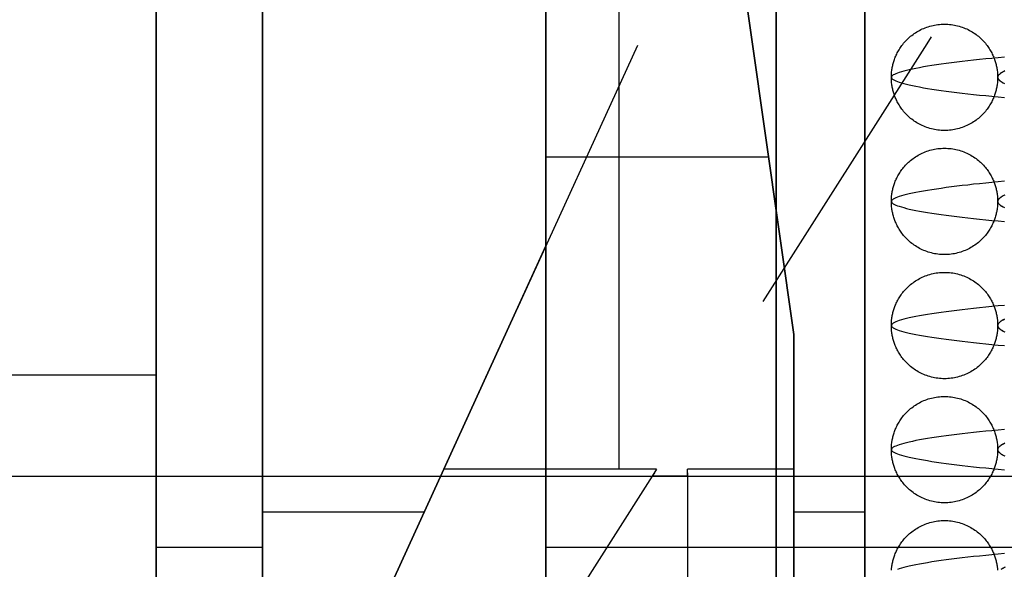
# Model space of a CAD drawing. Header units: millimetres. Extents: x -88 to 88, y -12 to 103.
# Tile 205 of 256: x -37.88 to -35.1, y 10.87 to 12.42. Entities that reach past the tile are written whole.
import ezdxf

# ---------------------------------------------------------------- set-up
doc = ezdxf.new("R2010")
doc.units = ezdxf.units.MM
doc.layers.add('Default', color=7, linetype='Continuous', true_color=0x000000)

msp = doc.modelspace()

# ---------------------------------------------------------------- linework, layer by layer
at = {"layer": 'Default', "color": 254, "true_color": 0xcad1ee}
for points in [[(-37.4912, 8.7352), (-37.4912, 17.2352)], [(-37.4912, 8.7352), (-37.4912, 17.2352)], [(-37.4912, 17.2352), (-37.4912, 8.7352)], [(-35.7412, 10.397), (-35.7412, 17.2352)], [(-37.1912, 14.5352), (-37.1912, 8.7352)], [(-37.1912, 8.7352), (-37.1912, 14.5352)], [(-37.1912, 14.5352), (-37.1912, 8.7352)], [(-36.3912, 8.7352), (-36.3912, 14.5352)], [(-36.3912, 14.5352), (-36.3912, 8.7352)], [(-36.3912, 14.5352), (-36.3912, 8.7352)], [(-37.4912, 13.1352), (-37.4912, 8.7352)], [(-37.4912, 13.1352), (-37.4912, 8.7352)], [(-37.4912, 13.1352), (-37.4912, 8.7352)], [(-37.1912, 13.1352), (-37.1912, 8.5352)], [(-37.1912, 10.0352), (-37.1912, 13.1352)], [(-35.7412, 13.1352), (-35.7412, 6.6352)], [(-35.4912, 8.9352), (-35.4912, 13.1352)], [(-35.4912, 8.9352), (-35.4912, 13.1352)], [(-35.4912, 13.1352), (-35.4912, 8.9352)], [(-36.3912, 11.7852), (-36.3912, 12.9352)], [(-36.3912, 12.9352), (-36.3912, 11.7852)], [(-36.3912, 12.9352), (-36.3912, 11.7852)], [(-36.1853, 12.9352), (-36.1853, 11.1548)], [(-35.8912, 12.9352), (-35.6912, 11.5352)], [(-35.6912, 11.5352), (-35.8912, 12.9352)], [(-35.8912, 12.9352), (-35.6912, 11.5352)], [(-35.4162, 12.2602), (-35.4161, 12.2649), (-35.4159, 12.2699), (-35.4155, 12.2749), (-35.4148, 12.2801), (-35.4145, 12.2827), (-35.414, 12.2854), (-35.4135, 12.2881), (-35.413, 12.2909), (-35.4124, 12.2937), (-35.4117, 12.2965), (-35.411, 12.2993), (-35.4102, 12.3022), (-35.4093, 12.3051), (-35.4084, 12.308), (-35.4073, 12.3109), (-35.4062, 12.3139), (-35.4051, 12.3169), (-35.4038, 12.3199), (-35.4024, 12.3229), (-35.401, 12.3259), (-35.3995, 12.329), (-35.3979, 12.332), (-35.3962, 12.335), (-35.3944, 12.3381), (-35.3925, 12.3411), (-35.3905, 12.3442), (-35.3884, 12.3472), (-35.3862, 12.3502), (-35.3839, 12.3532), (-35.3815, 12.3561), (-35.379, 12.3591), (-35.3763, 12.362), (-35.3736, 12.3649), (-35.3708, 12.3677), (-35.3679, 12.3705), (-35.3648, 12.3732), (-35.3617, 12.3759), (-35.3584, 12.3785), (-35.355, 12.381), (-35.3516, 12.3835), (-35.348, 12.3859), (-35.3444, 12.3882), (-35.3406, 12.3904), (-35.3368, 12.3925), (-35.3328, 12.3946), (-35.3288, 12.3965), (-35.3247, 12.3983), (-35.3205, 12.4), (-35.3163, 12.4016), (-35.3119, 12.403), (-35.3075, 12.4044), (-35.3031, 12.4056), (-35.2986, 12.4066), (-35.2941, 12.4076), (-35.2895, 12.4084), (-35.2849, 12.409), (-35.2802, 12.4095), (-35.2755, 12.4099), (-35.2709, 12.4101), (-35.2662, 12.4102), (-35.2615, 12.4101), (-35.2568, 12.4099), (-35.2521, 12.4095), (-35.2475, 12.409), (-35.2429, 12.4084), (-35.2383, 12.4076), (-35.2338, 12.4066), (-35.2293, 12.4056), (-35.2248, 12.4044), (-35.2204, 12.403), (-35.2161, 12.4016), (-35.2118, 12.4), (-35.2077, 12.3983), (-35.2035, 12.3965), (-35.1995, 12.3946), (-35.1956, 12.3925), (-35.1917, 12.3904), (-35.188, 12.3882), (-35.1843, 12.3859), (-35.1808, 12.3835), (-35.1773, 12.381), (-35.174, 12.3785), (-35.1707, 12.3759), (-35.1675, 12.3732), (-35.1645, 12.3705), (-35.1616, 12.3677), (-35.1587, 12.3649), (-35.156, 12.362), (-35.1534, 12.3591), (-35.1509, 12.3561), (-35.1485, 12.3532), (-35.1462, 12.3502), (-35.144, 12.3472), (-35.1419, 12.3442), (-35.1399, 12.3411), (-35.138, 12.3381), (-35.1362, 12.335), (-35.1345, 12.332), (-35.1329, 12.329), (-35.1313, 12.3259), (-35.1299, 12.3229), (-35.1286, 12.3199), (-35.1273, 12.3169), (-35.1261, 12.3139), (-35.125, 12.3109), (-35.124, 12.308), (-35.1231, 12.3051), (-35.1222, 12.3022), (-35.1214, 12.2993), (-35.1206, 12.2965), (-35.12, 12.2937), (-35.1194, 12.2909), (-35.1188, 12.2881), (-35.1183, 12.2854), (-35.1179, 12.2827), (-35.1175, 12.2801), (-35.1169, 12.2749), (-35.1165, 12.2699), (-35.1163, 12.2649), (-35.1162, 12.2602)], [(-35.1162, 12.2602), (-35.1163, 12.2554), (-35.1165, 12.2505), (-35.1169, 12.2455), (-35.1175, 12.2403), (-35.1179, 12.2376), (-35.1183, 12.2349), (-35.1188, 12.2322), (-35.1194, 12.2295), (-35.12, 12.2267), (-35.1206, 12.2239), (-35.1214, 12.2211), (-35.1222, 12.2182), (-35.1231, 12.2153), (-35.124, 12.2124), (-35.125, 12.2094), (-35.1261, 12.2065), (-35.1273, 12.2035), (-35.1286, 12.2005), (-35.1299, 12.1975), (-35.1313, 12.1945), (-35.1329, 12.1914), (-35.1345, 12.1884), (-35.1362, 12.1853), (-35.138, 12.1823), (-35.1399, 12.1793), (-35.1419, 12.1762), (-35.144, 12.1732), (-35.1462, 12.1702), (-35.1485, 12.1672), (-35.1509, 12.1642), (-35.1534, 12.1613), (-35.156, 12.1584), (-35.1587, 12.1555), (-35.1616, 12.1527), (-35.1645, 12.1499), (-35.1675, 12.1472), (-35.1707, 12.1445), (-35.174, 12.1419), (-35.1773, 12.1393), (-35.1808, 12.1369), (-35.1843, 12.1345), (-35.188, 12.1322), (-35.1917, 12.13), (-35.1956, 12.1278), (-35.1995, 12.1258), (-35.2035, 12.1239), (-35.2077, 12.1221), (-35.2118, 12.1204), (-35.2161, 12.1188), (-35.2204, 12.1173), (-35.2248, 12.116), (-35.2293, 12.1148), (-35.2338, 12.1137), (-35.2383, 12.1128), (-35.2429, 12.112), (-35.2475, 12.1114), (-35.2521, 12.1108), (-35.2568, 12.1105), (-35.2615, 12.1103), (-35.2662, 12.1102), (-35.2709, 12.1103), (-35.2755, 12.1105), (-35.2802, 12.1108), (-35.2849, 12.1114), (-35.2895, 12.112), (-35.2941, 12.1128), (-35.2986, 12.1137), (-35.3031, 12.1148), (-35.3075, 12.116), (-35.3119, 12.1173), (-35.3163, 12.1188), (-35.3205, 12.1204), (-35.3247, 12.1221), (-35.3288, 12.1239), (-35.3328, 12.1258), (-35.3368, 12.1278), (-35.3406, 12.13), (-35.3444, 12.1322), (-35.348, 12.1345), (-35.3516, 12.1369), (-35.355, 12.1393), (-35.3584, 12.1419), (-35.3617, 12.1445), (-35.3648, 12.1472), (-35.3679, 12.1499), (-35.3708, 12.1527), (-35.3736, 12.1555), (-35.3763, 12.1584), (-35.379, 12.1613), (-35.3815, 12.1642), (-35.3839, 12.1672), (-35.3862, 12.1702), (-35.3884, 12.1732), (-35.3905, 12.1762), (-35.3925, 12.1793), (-35.3944, 12.1823), (-35.3962, 12.1853), (-35.3979, 12.1884), (-35.3995, 12.1914), (-35.401, 12.1945), (-35.4024, 12.1975), (-35.4038, 12.2005), (-35.4051, 12.2035), (-35.4062, 12.2065), (-35.4073, 12.2094), (-35.4084, 12.2124), (-35.4093, 12.2153), (-35.4102, 12.2182), (-35.411, 12.2211), (-35.4117, 12.2239), (-35.4124, 12.2267), (-35.413, 12.2295), (-35.4135, 12.2322), (-35.414, 12.2349), (-35.4145, 12.2376), (-35.4148, 12.2403), (-35.4155, 12.2455), (-35.4159, 12.2505), (-35.4161, 12.2554), (-35.4162, 12.2602)], [(-35.4162, 11.9102), (-35.4161, 11.9149), (-35.4159, 11.9199), (-35.4155, 11.9249), (-35.4148, 11.9301), (-35.4145, 11.9327), (-35.414, 11.9354), (-35.4135, 11.9381), (-35.413, 11.9409), (-35.4124, 11.9437), (-35.4117, 11.9465), (-35.411, 11.9493), (-35.4102, 11.9522), (-35.4093, 11.9551), (-35.4084, 11.958), (-35.4073, 11.9609), (-35.4062, 11.9639), (-35.4051, 11.9669), (-35.4038, 11.9699), (-35.4024, 11.9729), (-35.401, 11.9759), (-35.3995, 11.979), (-35.3979, 11.982), (-35.3962, 11.985), (-35.3944, 11.9881), (-35.3925, 11.9911), (-35.3905, 11.9942), (-35.3884, 11.9972), (-35.3862, 12.0002), (-35.3839, 12.0032), (-35.3815, 12.0061), (-35.379, 12.0091), (-35.3763, 12.012), (-35.3736, 12.0149), (-35.3708, 12.0177), (-35.3679, 12.0205), (-35.3648, 12.0232), (-35.3617, 12.0259), (-35.3584, 12.0285), (-35.355, 12.031), (-35.3516, 12.0335), (-35.348, 12.0359), (-35.3444, 12.0382), (-35.3406, 12.0404), (-35.3368, 12.0425), (-35.3328, 12.0446), (-35.3288, 12.0465), (-35.3247, 12.0483), (-35.3205, 12.05), (-35.3163, 12.0516), (-35.3119, 12.053), (-35.3075, 12.0544), (-35.3031, 12.0556), (-35.2986, 12.0566), (-35.2941, 12.0576), (-35.2895, 12.0584), (-35.2849, 12.059), (-35.2802, 12.0595), (-35.2755, 12.0599), (-35.2709, 12.0601), (-35.2662, 12.0602), (-35.2615, 12.0601), (-35.2568, 12.0599), (-35.2521, 12.0595), (-35.2475, 12.059), (-35.2429, 12.0584), (-35.2383, 12.0576), (-35.2338, 12.0566), (-35.2293, 12.0556), (-35.2248, 12.0544), (-35.2204, 12.053), (-35.2161, 12.0516), (-35.2118, 12.05), (-35.2077, 12.0483), (-35.2035, 12.0465), (-35.1995, 12.0446), (-35.1956, 12.0425), (-35.1917, 12.0404), (-35.188, 12.0382), (-35.1843, 12.0359), (-35.1808, 12.0335), (-35.1773, 12.031), (-35.174, 12.0285), (-35.1707, 12.0259), (-35.1675, 12.0232), (-35.1645, 12.0205), (-35.1616, 12.0177), (-35.1587, 12.0149), (-35.156, 12.012), (-35.1534, 12.0091), (-35.1509, 12.0061), (-35.1485, 12.0032), (-35.1462, 12.0002), (-35.144, 11.9972), (-35.1419, 11.9942), (-35.1399, 11.9911), (-35.138, 11.9881), (-35.1362, 11.985), (-35.1345, 11.982), (-35.1329, 11.979), (-35.1313, 11.9759), (-35.1299, 11.9729), (-35.1286, 11.9699), (-35.1273, 11.9669), (-35.1261, 11.9639), (-35.125, 11.9609), (-35.124, 11.958), (-35.1231, 11.9551), (-35.1222, 11.9522), (-35.1214, 11.9493), (-35.1206, 11.9465), (-35.12, 11.9437), (-35.1194, 11.9409), (-35.1188, 11.9381), (-35.1183, 11.9354), (-35.1179, 11.9327), (-35.1175, 11.9301), (-35.1169, 11.9249), (-35.1165, 11.9199), (-35.1163, 11.9149), (-35.1162, 11.9102)], [(-35.7626, 12.0352), (-36.3912, 12.0352)], [(-35.1162, 11.9102), (-35.1163, 11.9054), (-35.1165, 11.9005), (-35.1169, 11.8955), (-35.1175, 11.8903), (-35.1179, 11.8876), (-35.1183, 11.8849), (-35.1188, 11.8822), (-35.1194, 11.8795), (-35.12, 11.8767), (-35.1206, 11.8739), (-35.1214, 11.8711), (-35.1222, 11.8682), (-35.1231, 11.8653), (-35.124, 11.8624), (-35.125, 11.8594), (-35.1261, 11.8565), (-35.1273, 11.8535), (-35.1286, 11.8505), (-35.1299, 11.8475), (-35.1313, 11.8445), (-35.1329, 11.8414), (-35.1345, 11.8384), (-35.1362, 11.8353), (-35.138, 11.8323), (-35.1399, 11.8293), (-35.1419, 11.8262), (-35.144, 11.8232), (-35.1462, 11.8202), (-35.1485, 11.8172), (-35.1509, 11.8142), (-35.1534, 11.8113), (-35.156, 11.8084), (-35.1587, 11.8055), (-35.1616, 11.8027), (-35.1645, 11.7999), (-35.1675, 11.7972), (-35.1707, 11.7945), (-35.174, 11.7919), (-35.1773, 11.7893), (-35.1808, 11.7869), (-35.1843, 11.7845), (-35.188, 11.7822), (-35.1917, 11.78), (-35.1956, 11.7778), (-35.1995, 11.7758), (-35.2035, 11.7739), (-35.2077, 11.7721), (-35.2118, 11.7704), (-35.2161, 11.7688), (-35.2204, 11.7673), (-35.2248, 11.766), (-35.2293, 11.7648), (-35.2338, 11.7637), (-35.2383, 11.7628), (-35.2429, 11.762), (-35.2475, 11.7614), (-35.2521, 11.7608), (-35.2568, 11.7605), (-35.2615, 11.7603), (-35.2662, 11.7602), (-35.2709, 11.7603), (-35.2755, 11.7605), (-35.2802, 11.7608), (-35.2849, 11.7614), (-35.2895, 11.762), (-35.2941, 11.7628), (-35.2986, 11.7637), (-35.3031, 11.7648), (-35.3075, 11.766), (-35.3119, 11.7673), (-35.3163, 11.7688), (-35.3205, 11.7704), (-35.3247, 11.7721), (-35.3288, 11.7739), (-35.3328, 11.7758), (-35.3368, 11.7778), (-35.3406, 11.78), (-35.3444, 11.7822), (-35.348, 11.7845), (-35.3516, 11.7869), (-35.355, 11.7893), (-35.3584, 11.7919), (-35.3617, 11.7945), (-35.3648, 11.7972), (-35.3679, 11.7999), (-35.3708, 11.8027), (-35.3736, 11.8055), (-35.3763, 11.8084), (-35.379, 11.8113), (-35.3815, 11.8142), (-35.3839, 11.8172), (-35.3862, 11.8202), (-35.3884, 11.8232), (-35.3905, 11.8262), (-35.3925, 11.8293), (-35.3944, 11.8323), (-35.3962, 11.8353), (-35.3979, 11.8384), (-35.3995, 11.8414), (-35.401, 11.8445), (-35.4024, 11.8475), (-35.4038, 11.8505), (-35.4051, 11.8535), (-35.4062, 11.8565), (-35.4073, 11.8594), (-35.4084, 11.8624), (-35.4093, 11.8653), (-35.4102, 11.8682), (-35.411, 11.8711), (-35.4117, 11.8739), (-35.4124, 11.8767), (-35.413, 11.8795), (-35.4135, 11.8822), (-35.414, 11.8849), (-35.4145, 11.8876), (-35.4148, 11.8903), (-35.4155, 11.8955), (-35.4159, 11.9005), (-35.4161, 11.9054), (-35.4162, 11.9102)], [(-37.1912, 10.0352), (-36.3912, 11.7852)], [(-36.3912, 11.7852), (-37.1912, 10.0352)], [(-36.3912, 11.7852), (-36.6794, 11.1548)], [(-35.4162, 11.5602), (-35.4161, 11.5649), (-35.4159, 11.5699), (-35.4155, 11.5749), (-35.4148, 11.5801), (-35.4145, 11.5827), (-35.414, 11.5854), (-35.4135, 11.5881), (-35.413, 11.5909), (-35.4124, 11.5937), (-35.4117, 11.5965), (-35.411, 11.5993), (-35.4102, 11.6022), (-35.4093, 11.6051), (-35.4084, 11.608), (-35.4073, 11.6109), (-35.4062, 11.6139), (-35.4051, 11.6169), (-35.4038, 11.6199), (-35.4024, 11.6229), (-35.401, 11.6259), (-35.3995, 11.629), (-35.3979, 11.632), (-35.3962, 11.635), (-35.3944, 11.6381), (-35.3925, 11.6411), (-35.3905, 11.6442), (-35.3884, 11.6472), (-35.3862, 11.6502), (-35.3839, 11.6532), (-35.3815, 11.6561), (-35.379, 11.6591), (-35.3763, 11.662), (-35.3736, 11.6649), (-35.3708, 11.6677), (-35.3679, 11.6705), (-35.3648, 11.6732), (-35.3617, 11.6759), (-35.3584, 11.6785), (-35.355, 11.681), (-35.3516, 11.6835), (-35.348, 11.6859), (-35.3444, 11.6882), (-35.3406, 11.6904), (-35.3368, 11.6925), (-35.3328, 11.6946), (-35.3288, 11.6965), (-35.3247, 11.6983), (-35.3205, 11.7), (-35.3163, 11.7016), (-35.3119, 11.703), (-35.3075, 11.7044), (-35.3031, 11.7056), (-35.2986, 11.7066), (-35.2941, 11.7076), (-35.2895, 11.7084), (-35.2849, 11.709), (-35.2802, 11.7095), (-35.2755, 11.7099), (-35.2709, 11.7101), (-35.2662, 11.7102), (-35.2615, 11.7101), (-35.2568, 11.7099), (-35.2521, 11.7095), (-35.2475, 11.709), (-35.2429, 11.7084), (-35.2383, 11.7076), (-35.2338, 11.7066), (-35.2293, 11.7056), (-35.2248, 11.7044), (-35.2204, 11.703), (-35.2161, 11.7016), (-35.2118, 11.7), (-35.2077, 11.6983), (-35.2035, 11.6965), (-35.1995, 11.6946), (-35.1956, 11.6925), (-35.1917, 11.6904), (-35.188, 11.6882), (-35.1843, 11.6859), (-35.1808, 11.6835), (-35.1773, 11.681), (-35.174, 11.6785), (-35.1707, 11.6759), (-35.1675, 11.6732), (-35.1645, 11.6705), (-35.1616, 11.6677), (-35.1587, 11.6649), (-35.156, 11.662), (-35.1534, 11.6591), (-35.1509, 11.6561), (-35.1485, 11.6532), (-35.1462, 11.6502), (-35.144, 11.6472), (-35.1419, 11.6442), (-35.1399, 11.6411), (-35.138, 11.6381), (-35.1362, 11.635), (-35.1345, 11.632), (-35.1329, 11.629), (-35.1313, 11.6259), (-35.1299, 11.6229), (-35.1286, 11.6199), (-35.1273, 11.6169), (-35.1261, 11.6139), (-35.125, 11.6109), (-35.124, 11.608), (-35.1231, 11.6051), (-35.1222, 11.6022), (-35.1214, 11.5993), (-35.1206, 11.5965), (-35.12, 11.5937), (-35.1194, 11.5909), (-35.1188, 11.5881), (-35.1183, 11.5854), (-35.1179, 11.5827), (-35.1175, 11.5801), (-35.1169, 11.5749), (-35.1165, 11.5699), (-35.1163, 11.5649), (-35.1162, 11.5602)], [(-35.1162, 11.5602), (-35.1163, 11.5554), (-35.1165, 11.5505), (-35.1169, 11.5455), (-35.1175, 11.5403), (-35.1179, 11.5376), (-35.1183, 11.5349), (-35.1188, 11.5322), (-35.1194, 11.5295), (-35.12, 11.5267), (-35.1206, 11.5239), (-35.1214, 11.5211), (-35.1222, 11.5182), (-35.1231, 11.5153), (-35.124, 11.5124), (-35.125, 11.5094), (-35.1261, 11.5065), (-35.1273, 11.5035), (-35.1286, 11.5005), (-35.1299, 11.4975), (-35.1313, 11.4945), (-35.1329, 11.4914), (-35.1345, 11.4884), (-35.1362, 11.4853), (-35.138, 11.4823), (-35.1399, 11.4793), (-35.1419, 11.4762), (-35.144, 11.4732), (-35.1462, 11.4702), (-35.1485, 11.4672), (-35.1509, 11.4642), (-35.1534, 11.4613), (-35.156, 11.4584), (-35.1587, 11.4555), (-35.1616, 11.4527), (-35.1645, 11.4499), (-35.1675, 11.4472), (-35.1707, 11.4445), (-35.174, 11.4419), (-35.1773, 11.4393), (-35.1808, 11.4369), (-35.1843, 11.4345), (-35.188, 11.4322), (-35.1917, 11.43), (-35.1956, 11.4278), (-35.1995, 11.4258), (-35.2035, 11.4239), (-35.2077, 11.4221), (-35.2118, 11.4204), (-35.2161, 11.4188), (-35.2204, 11.4173), (-35.2248, 11.416), (-35.2293, 11.4148), (-35.2338, 11.4137), (-35.2383, 11.4128), (-35.2429, 11.412), (-35.2475, 11.4114), (-35.2521, 11.4108), (-35.2568, 11.4105), (-35.2615, 11.4103), (-35.2662, 11.4102), (-35.2709, 11.4103), (-35.2755, 11.4105), (-35.2802, 11.4108), (-35.2849, 11.4114), (-35.2895, 11.412), (-35.2941, 11.4128), (-35.2986, 11.4137), (-35.3031, 11.4148), (-35.3075, 11.416), (-35.3119, 11.4173), (-35.3163, 11.4188), (-35.3205, 11.4204), (-35.3247, 11.4221), (-35.3288, 11.4239), (-35.3328, 11.4258), (-35.3368, 11.4278), (-35.3406, 11.43), (-35.3444, 11.4322), (-35.348, 11.4345), (-35.3516, 11.4369), (-35.355, 11.4393), (-35.3584, 11.4419), (-35.3617, 11.4445), (-35.3648, 11.4472), (-35.3679, 11.4499), (-35.3708, 11.4527), (-35.3736, 11.4555), (-35.3763, 11.4584), (-35.379, 11.4613), (-35.3815, 11.4642), (-35.3839, 11.4672), (-35.3862, 11.4702), (-35.3884, 11.4732), (-35.3905, 11.4762), (-35.3925, 11.4793), (-35.3944, 11.4823), (-35.3962, 11.4853), (-35.3979, 11.4884), (-35.3995, 11.4914), (-35.401, 11.4945), (-35.4024, 11.4975), (-35.4038, 11.5005), (-35.4051, 11.5035), (-35.4062, 11.5065), (-35.4073, 11.5094), (-35.4084, 11.5124), (-35.4093, 11.5153), (-35.4102, 11.5182), (-35.411, 11.5211), (-35.4117, 11.5239), (-35.4124, 11.5267), (-35.413, 11.5295), (-35.4135, 11.5322), (-35.414, 11.5349), (-35.4145, 11.5376), (-35.4148, 11.5403), (-35.4155, 11.5455), (-35.4159, 11.5505), (-35.4161, 11.5554), (-35.4162, 11.5602)], [(-35.6912, 11.1548), (-35.6912, 11.5352)], [(-35.6912, 8.9352), (-35.6912, 11.5352)], [(-35.6912, 11.5352), (-35.6912, 8.5352)], [(-37.4912, 11.4202), (-38.0912, 11.4202)], [(-35.4162, 11.2102), (-35.4161, 11.2149), (-35.4159, 11.2199), (-35.4155, 11.2249), (-35.4148, 11.2301), (-35.4145, 11.2327), (-35.414, 11.2354), (-35.4135, 11.2381), (-35.413, 11.2409), (-35.4124, 11.2437), (-35.4117, 11.2465), (-35.411, 11.2493), (-35.4102, 11.2522), (-35.4093, 11.2551), (-35.4084, 11.258), (-35.4073, 11.2609), (-35.4062, 11.2639), (-35.4051, 11.2669), (-35.4038, 11.2699), (-35.4024, 11.2729), (-35.401, 11.2759), (-35.3995, 11.279), (-35.3979, 11.282), (-35.3962, 11.285), (-35.3944, 11.2881), (-35.3925, 11.2911), (-35.3905, 11.2942), (-35.3884, 11.2972), (-35.3862, 11.3002), (-35.3839, 11.3032), (-35.3815, 11.3061), (-35.379, 11.3091), (-35.3763, 11.312), (-35.3736, 11.3149), (-35.3708, 11.3177), (-35.3679, 11.3205), (-35.3648, 11.3232), (-35.3617, 11.3259), (-35.3584, 11.3285), (-35.355, 11.331), (-35.3516, 11.3335), (-35.348, 11.3359), (-35.3444, 11.3382), (-35.3406, 11.3404), (-35.3368, 11.3425), (-35.3328, 11.3446), (-35.3288, 11.3465), (-35.3247, 11.3483), (-35.3205, 11.35), (-35.3163, 11.3516), (-35.3119, 11.353), (-35.3075, 11.3544), (-35.3031, 11.3556), (-35.2986, 11.3566), (-35.2941, 11.3576), (-35.2895, 11.3584), (-35.2849, 11.359), (-35.2802, 11.3595), (-35.2755, 11.3599), (-35.2709, 11.3601), (-35.2662, 11.3602), (-35.2615, 11.3601), (-35.2568, 11.3599), (-35.2521, 11.3595), (-35.2475, 11.359), (-35.2429, 11.3584), (-35.2383, 11.3576), (-35.2338, 11.3566), (-35.2293, 11.3556), (-35.2248, 11.3544), (-35.2204, 11.353), (-35.2161, 11.3516), (-35.2118, 11.35), (-35.2077, 11.3483), (-35.2035, 11.3465), (-35.1995, 11.3446), (-35.1956, 11.3425), (-35.1917, 11.3404), (-35.188, 11.3382), (-35.1843, 11.3359), (-35.1808, 11.3335), (-35.1773, 11.331), (-35.174, 11.3285), (-35.1707, 11.3259), (-35.1675, 11.3232), (-35.1645, 11.3205), (-35.1616, 11.3177), (-35.1587, 11.3149), (-35.156, 11.312), (-35.1534, 11.3091), (-35.1509, 11.3061), (-35.1485, 11.3032), (-35.1462, 11.3002), (-35.144, 11.2972), (-35.1419, 11.2942), (-35.1399, 11.2911), (-35.138, 11.2881), (-35.1362, 11.285), (-35.1345, 11.282), (-35.1329, 11.279), (-35.1313, 11.2759), (-35.1299, 11.2729), (-35.1286, 11.2699), (-35.1273, 11.2669), (-35.1261, 11.2639), (-35.125, 11.2609), (-35.124, 11.258), (-35.1231, 11.2551), (-35.1222, 11.2522), (-35.1214, 11.2493), (-35.1206, 11.2465), (-35.12, 11.2437), (-35.1194, 11.2409), (-35.1188, 11.2381), (-35.1183, 11.2354), (-35.1179, 11.2327), (-35.1175, 11.2301), (-35.1169, 11.2249), (-35.1165, 11.2199), (-35.1163, 11.2149), (-35.1162, 11.2102)], [(-35.1162, 11.2102), (-35.1163, 11.2054), (-35.1165, 11.2005), (-35.1169, 11.1955), (-35.1175, 11.1903), (-35.1179, 11.1876), (-35.1183, 11.1849), (-35.1188, 11.1822), (-35.1194, 11.1795), (-35.12, 11.1767), (-35.1206, 11.1739), (-35.1214, 11.1711), (-35.1222, 11.1682), (-35.1231, 11.1653), (-35.124, 11.1624), (-35.125, 11.1594), (-35.1261, 11.1565), (-35.1273, 11.1535), (-35.1286, 11.1505), (-35.1299, 11.1475), (-35.1313, 11.1445), (-35.1329, 11.1414), (-35.1345, 11.1384), (-35.1362, 11.1353), (-35.138, 11.1323), (-35.1399, 11.1293), (-35.1419, 11.1262), (-35.144, 11.1232), (-35.1462, 11.1202), (-35.1485, 11.1172), (-35.1509, 11.1142), (-35.1534, 11.1113), (-35.156, 11.1084), (-35.1587, 11.1055), (-35.1616, 11.1027), (-35.1645, 11.0999), (-35.1675, 11.0972), (-35.1707, 11.0945), (-35.174, 11.0919), (-35.1773, 11.0893), (-35.1808, 11.0869), (-35.1843, 11.0845), (-35.188, 11.0822), (-35.1917, 11.08), (-35.1956, 11.0778), (-35.1995, 11.0758), (-35.2035, 11.0739), (-35.2077, 11.0721), (-35.2118, 11.0704), (-35.2161, 11.0688), (-35.2204, 11.0673), (-35.2248, 11.066), (-35.2293, 11.0648), (-35.2338, 11.0637), (-35.2383, 11.0628), (-35.2429, 11.062), (-35.2475, 11.0614), (-35.2521, 11.0608), (-35.2568, 11.0605), (-35.2615, 11.0603), (-35.2662, 11.0602), (-35.2709, 11.0603), (-35.2755, 11.0605), (-35.2802, 11.0608), (-35.2849, 11.0614), (-35.2895, 11.062), (-35.2941, 11.0628), (-35.2986, 11.0637), (-35.3031, 11.0648), (-35.3075, 11.066), (-35.3119, 11.0673), (-35.3163, 11.0688), (-35.3205, 11.0704), (-35.3247, 11.0721), (-35.3288, 11.0739), (-35.3328, 11.0758), (-35.3368, 11.0778), (-35.3406, 11.08), (-35.3444, 11.0822), (-35.348, 11.0845), (-35.3516, 11.0869), (-35.355, 11.0893), (-35.3584, 11.0919), (-35.3617, 11.0945), (-35.3648, 11.0972), (-35.3679, 11.0999), (-35.3708, 11.1027), (-35.3736, 11.1055), (-35.3763, 11.1084), (-35.379, 11.1113), (-35.3815, 11.1142), (-35.3839, 11.1172), (-35.3862, 11.1202), (-35.3884, 11.1232), (-35.3905, 11.1262), (-35.3925, 11.1293), (-35.3944, 11.1323), (-35.3962, 11.1353), (-35.3979, 11.1384), (-35.3995, 11.1414), (-35.401, 11.1445), (-35.4024, 11.1475), (-35.4038, 11.1505), (-35.4051, 11.1535), (-35.4062, 11.1565), (-35.4073, 11.1594), (-35.4084, 11.1624), (-35.4093, 11.1653), (-35.4102, 11.1682), (-35.411, 11.1711), (-35.4117, 11.1739), (-35.4124, 11.1767), (-35.413, 11.1795), (-35.4135, 11.1822), (-35.414, 11.1849), (-35.4145, 11.1876), (-35.4148, 11.1903), (-35.4155, 11.1955), (-35.4159, 11.2005), (-35.4161, 11.2054), (-35.4162, 11.2102)], [(-36.0787, 11.1548), (-36.6794, 11.1548)], [(-36.0787, 11.1548), (-36.0912, 11.1352)], [(-36.0849, 11.145), (-36.0912, 11.1352)], [(-35.6912, 11.1548), (-35.9912, 11.1548)], [(-35.9912, 11.1352), (-35.9912, 11.1548)], [(-35.9912, 11.145), (-35.9912, 11.1352)], [(-47.3812, 11.1352), (-33.8012, 11.1352)], [(-47.3812, 11.1352), (-33.8012, 11.1352)], [(-41.5512, 11.1352), (-37.1912, 11.1352)], [(-36.0912, 11.1352), (-36.7912, 10.0352)], [(-36.0912, 11.1352), (-36.7912, 10.0352)], [(-36.3912, 11.1352), (-33.7912, 11.1352)], [(-35.9912, 11.1352), (-36.0912, 11.1352)], [(-36.0912, 11.1352), (-35.9912, 11.1352)], [(-35.9912, 11.1352), (-36.0912, 11.1352)], [(-35.9912, 11.1352), (-35.9912, 9.8352)], [(-35.9912, 11.1352), (-35.9912, 9.8352)], [(-37.1912, 11.0352), (-36.734, 11.0352)], [(-35.6912, 11.0352), (-35.4912, 11.0352)], [(-35.4159, 10.8699), (-35.4155, 10.8749), (-35.4148, 10.8801), (-35.4145, 10.8827), (-35.414, 10.8854), (-35.4135, 10.8881), (-35.413, 10.8909), (-35.4124, 10.8937), (-35.4117, 10.8965), (-35.411, 10.8993), (-35.4102, 10.9022), (-35.4093, 10.9051), (-35.4084, 10.908), (-35.4073, 10.9109), (-35.4062, 10.9139), (-35.4051, 10.9169), (-35.4038, 10.9199), (-35.4024, 10.9229), (-35.401, 10.9259), (-35.3995, 10.929), (-35.3979, 10.932), (-35.3962, 10.935), (-35.3944, 10.9381), (-35.3925, 10.9411), (-35.3905, 10.9442), (-35.3884, 10.9472), (-35.3862, 10.9502), (-35.3839, 10.9532), (-35.3815, 10.9561), (-35.379, 10.9591), (-35.3763, 10.962), (-35.3736, 10.9649), (-35.3708, 10.9677), (-35.3679, 10.9705), (-35.3648, 10.9732), (-35.3617, 10.9759), (-35.3584, 10.9785), (-35.355, 10.981), (-35.3516, 10.9835), (-35.348, 10.9859), (-35.3444, 10.9882), (-35.3406, 10.9904), (-35.3368, 10.9925), (-35.3328, 10.9946), (-35.3288, 10.9965), (-35.3247, 10.9983), (-35.3205, 11), (-35.3163, 11.0016), (-35.3119, 11.003), (-35.3075, 11.0044), (-35.3031, 11.0056), (-35.2986, 11.0066), (-35.2941, 11.0076), (-35.2895, 11.0084), (-35.2849, 11.009), (-35.2802, 11.0095), (-35.2755, 11.0099), (-35.2709, 11.0101), (-35.2662, 11.0102), (-35.2615, 11.0101), (-35.2568, 11.0099), (-35.2521, 11.0095), (-35.2475, 11.009), (-35.2429, 11.0084), (-35.2383, 11.0076), (-35.2338, 11.0066), (-35.2293, 11.0056), (-35.2248, 11.0044), (-35.2204, 11.003), (-35.2161, 11.0016), (-35.2118, 11), (-35.2077, 10.9983), (-35.2035, 10.9965), (-35.1995, 10.9946), (-35.1956, 10.9925), (-35.1917, 10.9904), (-35.188, 10.9882), (-35.1843, 10.9859), (-35.1808, 10.9835), (-35.1773, 10.981), (-35.174, 10.9785), (-35.1707, 10.9759), (-35.1675, 10.9732), (-35.1645, 10.9705), (-35.1616, 10.9677), (-35.1587, 10.9649), (-35.156, 10.962), (-35.1534, 10.9591), (-35.1509, 10.9561), (-35.1485, 10.9532), (-35.1462, 10.9502), (-35.144, 10.9472), (-35.1419, 10.9442), (-35.1399, 10.9411), (-35.138, 10.9381), (-35.1362, 10.935), (-35.1345, 10.932), (-35.1329, 10.929), (-35.1313, 10.9259), (-35.1299, 10.9229), (-35.1286, 10.9199), (-35.1273, 10.9169), (-35.1261, 10.9139), (-35.125, 10.9109), (-35.124, 10.908), (-35.1231, 10.9051), (-35.1222, 10.9022), (-35.1214, 10.8993), (-35.1206, 10.8965), (-35.12, 10.8937), (-35.1194, 10.8909), (-35.1188, 10.8881), (-35.1183, 10.8854), (-35.1179, 10.8827), (-35.1175, 10.8801), (-35.1169, 10.8749), (-35.1165, 10.8699)], [(-37.4912, 10.9352), (-37.1912, 10.9352)], [(-36.3912, 10.9352), (-33.9912, 10.9352)]]:
    msp.add_lwpolyline(points, dxfattribs=at)
at = {"layer": 'Default', "color": 254, "true_color": 0xcad1ee, "extrusion": (1, 0, 0)}
for points in [[(12.3602, -4.47), (12.3602, -3.87)], [(12.2352, -3.87), (12.2352, -4.47)], [(11.7852, -4.47), (11.7852, -3.87)], [(11.6352, -4.9), (11.6352, -4.57)], [(11.6352, -4.9), (11.6352, -4.57)], [(11.5352, -3.87), (11.5352, -4.47)], [(10.4148, -4.2717), (11.1548, -4.47)], [(11.145, -4.47), (11.145, -4.4674)], [(11.1548, -4.47), (11.1352, -4.4647)], [(11.145, -4.47), (11.145, -4.4674)], [(10.0352, -4.17), (11.1548, -4.47)], [(10.0352, -4.17), (11.1548, -4.47)], [(11.1352, -4.4647), (11.1352, -3.87)], [(11.1352, -4.4647), (11.1352, -4.47)], [(11.1352, -3.87), (11.1352, -4.47)], [(11.1352, -4.4647), (10.0352, -4.17)], [(11.1352, -4.4647), (11.1352, -3.87)], [(11.1352, -4.47), (11.1352, -4.4647)], [(11.0352, -4.57), (11.0352, -3.87)], [(10.9352, -4.57), (10.9352, -3.47)], [(10.9102, -3.87), (10.9102, -4.4045)]]:
    msp.add_lwpolyline(points, dxfattribs=at)
at = {"layer": 'Default', "color": 254, "true_color": 0xcad1ee, "extrusion": (0.098437, 0.215331, 0.971567)}
msp.add_lwpolyline([(37.9967, 3.9013), (37.9967, 4.746)], dxfattribs=at)
at = {"layer": 'Default', "color": 254, "true_color": 0xcad1ee, "extrusion": (0.118378, 0.186023, 0.975388)}
for points in [[(36.4269, 8.752), (36.4269, 8.7282)], [(36.4269, 9.6352), (36.4269, 8.752)]]:
    msp.add_lwpolyline(points, dxfattribs=at)
at = {"layer": 'Default', "color": 254, "true_color": 0xcad1ee}
for points in [[(-35.0968, 12.3169, -3.5263), (-35.1148, 12.3153, -3.5378), (-35.1325, 12.3136, -3.55), (-35.15, 12.3119, -3.5629), (-35.1671, 12.3101, -3.5764), (-35.1839, 12.3084, -3.5905), (-35.2003, 12.3065, -3.6052), (-35.2163, 12.3047, -3.6205), (-35.2318, 12.3028, -3.6365), (-35.2469, 12.301, -3.6529), (-35.2615, 12.2991, -3.67), (-35.2755, 12.2971, -3.6876), (-35.289, 12.2952, -3.7056), (-35.3018, 12.2933, -3.7241), (-35.3141, 12.2913, -3.7431), (-35.3257, 12.2894, -3.7625), (-35.3367, 12.2874, -3.7823), (-35.347, 12.2855, -3.8024), (-35.3566, 12.2835, -3.8228), (-35.3655, 12.2816, -3.8435), (-35.3737, 12.2797, -3.8644), (-35.3812, 12.2777, -3.8856), (-35.3879, 12.2759, -3.9068), (-35.394, 12.274, -3.9283), (-35.3992, 12.2722, -3.9498), (-35.4038, 12.2703, -3.9714), (-35.4076, 12.2686, -3.993), (-35.4107, 12.2668, -4.0145), (-35.4131, 12.2651, -4.0361), (-35.4148, 12.2634, -4.0575), (-35.4158, 12.2618, -4.0788), (-35.4162, 12.2602, -4.1), (-35.4158, 12.2586, -4.1212), (-35.4148, 12.2569, -4.1425), (-35.4131, 12.2553, -4.1639), (-35.4107, 12.2536, -4.1855), (-35.4076, 12.2518, -4.207), (-35.4038, 12.25, -4.2286), (-35.3992, 12.2482, -4.2502), (-35.394, 12.2464, -4.2717), (-35.3879, 12.2445, -4.2932), (-35.3812, 12.2426, -4.3145), (-35.3737, 12.2407, -4.3356), (-35.3655, 12.2388, -4.3565), (-35.3566, 12.2369, -4.3772), (-35.347, 12.2349, -4.3976), (-35.3367, 12.233, -4.4177), (-35.3257, 12.231, -4.4375), (-35.3141, 12.2291, -4.4569), (-35.3018, 12.2271, -4.4759), (-35.289, 12.2252, -4.4944), (-35.2755, 12.2232, -4.5125), (-35.2615, 12.2213, -4.53), (-35.2469, 12.2194, -4.5471), (-35.2318, 12.2175, -4.5635), (-35.2163, 12.2157, -4.5795), (-35.2003, 12.2138, -4.5948), (-35.1839, 12.212, -4.6095), (-35.1671, 12.2102, -4.6237), (-35.15, 12.2085, -4.6371), (-35.1325, 12.2068, -4.65), (-35.1148, 12.2051, -4.6622), (-35.0968, 12.2035, -4.6737)], [(-35.096, 12.2781, -3.9788), (-35.0984, 12.277, -3.9858), (-35.1005, 12.2758, -3.9928), (-35.1026, 12.2747, -3.9999), (-35.1045, 12.2736, -4.007), (-35.1062, 12.2726, -4.014), (-35.1078, 12.2715, -4.021), (-35.1092, 12.2704, -4.028), (-35.1105, 12.2694, -4.035), (-35.1117, 12.2683, -4.0421), (-35.1127, 12.2673, -4.0492), (-35.1136, 12.2663, -4.0563), (-35.1144, 12.2652, -4.0635), (-35.115, 12.2643, -4.0704), (-35.1155, 12.2633, -4.0774), (-35.1159, 12.2623, -4.0844), (-35.1161, 12.2614, -4.0913), (-35.1162, 12.2604, -4.0983), (-35.1161, 12.2595, -4.1053), (-35.116, 12.2585, -4.1122), (-35.1157, 12.2576, -4.1192), (-35.1152, 12.2565, -4.1266), (-35.1146, 12.2555, -4.1339), (-35.1139, 12.2545, -4.1412), (-35.113, 12.2534, -4.1485), (-35.112, 12.2524, -4.1557), (-35.1109, 12.2513, -4.1629), (-35.1096, 12.2502, -4.1701), (-35.1081, 12.2492, -4.1773), (-35.1066, 12.2481, -4.1844), (-35.1049, 12.247, -4.1914), (-35.103, 12.2459, -4.1985), (-35.101, 12.2448, -4.2055), (-35.0989, 12.2437, -4.2124), (-35.0967, 12.2426, -4.2194)], [(-35.0967, 12.2777, -3.9809), (-35.1005, 12.2759, -3.9927), (-35.1038, 12.274, -4.0046), (-35.1068, 12.2722, -4.0166), (-35.1093, 12.2703, -4.0285), (-35.1114, 12.2686, -4.0405), (-35.1132, 12.2668, -4.0525), (-35.1145, 12.2651, -4.0645), (-35.1154, 12.2634, -4.0764), (-35.116, 12.2618, -4.0882), (-35.1162, 12.2602, -4.1), (-35.116, 12.2586, -4.1118), (-35.1154, 12.2569, -4.1236), (-35.1145, 12.2553, -4.1355), (-35.1132, 12.2536, -4.1475), (-35.1114, 12.2518, -4.1595), (-35.1093, 12.25, -4.1715), (-35.1068, 12.2482, -4.1834), (-35.1038, 12.2464, -4.1954), (-35.1005, 12.2445, -4.2073), (-35.0967, 12.2426, -4.2191)], [(-35.0968, 11.9669, -3.5263), (-35.1148, 11.9653, -3.5378), (-35.1325, 11.9636, -3.55), (-35.15, 11.9619, -3.5629), (-35.1671, 11.9601, -3.5764), (-35.1839, 11.9584, -3.5905), (-35.2003, 11.9565, -3.6052), (-35.2163, 11.9547, -3.6205), (-35.2318, 11.9528, -3.6365), (-35.2469, 11.951, -3.6529), (-35.2615, 11.9491, -3.67), (-35.2755, 11.9471, -3.6876), (-35.289, 11.9452, -3.7056), (-35.3018, 11.9433, -3.7241), (-35.3141, 11.9413, -3.7431), (-35.3257, 11.9394, -3.7625), (-35.3367, 11.9374, -3.7823), (-35.347, 11.9355, -3.8024), (-35.3566, 11.9335, -3.8228), (-35.3655, 11.9316, -3.8435), (-35.3737, 11.9297, -3.8644), (-35.3812, 11.9277, -3.8856), (-35.3879, 11.9259, -3.9068), (-35.394, 11.924, -3.9283), (-35.3992, 11.9222, -3.9498), (-35.4038, 11.9203, -3.9714), (-35.4076, 11.9186, -3.993), (-35.4107, 11.9168, -4.0145), (-35.4131, 11.9151, -4.0361), (-35.4148, 11.9134, -4.0575), (-35.4158, 11.9118, -4.0788), (-35.4162, 11.9102, -4.1), (-35.4158, 11.9086, -4.1212), (-35.4148, 11.9069, -4.1425), (-35.4131, 11.9053, -4.1639), (-35.4107, 11.9036, -4.1855), (-35.4076, 11.9018, -4.207), (-35.4038, 11.9, -4.2286), (-35.3992, 11.8982, -4.2502), (-35.394, 11.8964, -4.2717), (-35.3879, 11.8945, -4.2932), (-35.3812, 11.8926, -4.3145), (-35.3737, 11.8907, -4.3356), (-35.3655, 11.8888, -4.3565), (-35.3566, 11.8869, -4.3772), (-35.347, 11.8849, -4.3976), (-35.3367, 11.883, -4.4177), (-35.3257, 11.881, -4.4375), (-35.3141, 11.8791, -4.4569), (-35.3018, 11.8771, -4.4759), (-35.289, 11.8752, -4.4944), (-35.2755, 11.8732, -4.5125), (-35.2615, 11.8713, -4.53), (-35.2469, 11.8694, -4.5471), (-35.2318, 11.8675, -4.5635), (-35.2163, 11.8657, -4.5795), (-35.2003, 11.8638, -4.5948), (-35.1839, 11.862, -4.6095), (-35.1671, 11.8602, -4.6237), (-35.15, 11.8585, -4.6371), (-35.1325, 11.8568, -4.65), (-35.1148, 11.8551, -4.6622), (-35.0968, 11.8535, -4.6737)], [(-35.096, 11.9281, -3.9787), (-35.0983, 11.927, -3.9856), (-35.1004, 11.9259, -3.9925), (-35.1025, 11.9248, -3.9995), (-35.1043, 11.9237, -4.0065), (-35.1061, 11.9226, -4.0136), (-35.1077, 11.9215, -4.0207), (-35.1092, 11.9204, -4.0279), (-35.1105, 11.9194, -4.035), (-35.1117, 11.9183, -4.0423), (-35.1128, 11.9173, -4.0495), (-35.1137, 11.9162, -4.0568), (-35.1144, 11.9152, -4.0641), (-35.1151, 11.9141, -4.0714), (-35.1156, 11.9131, -4.0787), (-35.1159, 11.9121, -4.0857), (-35.1161, 11.9112, -4.0927), (-35.1162, 11.9102, -4.0997), (-35.1161, 11.9093, -4.1066), (-35.1159, 11.9083, -4.1136), (-35.1156, 11.9074, -4.1205), (-35.1152, 11.9064, -4.1275), (-35.1146, 11.9054, -4.1345), (-35.1139, 11.9044, -4.1416), (-35.113, 11.9034, -4.1487), (-35.112, 11.9023, -4.1558), (-35.1109, 11.9013, -4.1629), (-35.1096, 11.9003, -4.1699), (-35.1082, 11.8992, -4.1769), (-35.1067, 11.8981, -4.1839), (-35.105, 11.8971, -4.1909), (-35.1031, 11.896, -4.1981), (-35.1011, 11.8949, -4.2052), (-35.099, 11.8937, -4.2122), (-35.0967, 11.8926, -4.2192)], [(-35.0967, 11.9277, -3.9809), (-35.1005, 11.9259, -3.9927), (-35.1038, 11.924, -4.0046), (-35.1068, 11.9222, -4.0166), (-35.1093, 11.9203, -4.0285), (-35.1114, 11.9186, -4.0405), (-35.1132, 11.9168, -4.0525), (-35.1145, 11.9151, -4.0645), (-35.1154, 11.9134, -4.0764), (-35.116, 11.9118, -4.0882), (-35.1162, 11.9102, -4.1), (-35.116, 11.9086, -4.1118), (-35.1154, 11.9069, -4.1236), (-35.1145, 11.9053, -4.1355), (-35.1132, 11.9036, -4.1475), (-35.1114, 11.9018, -4.1595), (-35.1093, 11.9, -4.1715), (-35.1068, 11.8982, -4.1834), (-35.1038, 11.8964, -4.1954), (-35.1005, 11.8945, -4.2073), (-35.0967, 11.8926, -4.2191)], [(-35.0968, 11.6169, -3.5263), (-35.1148, 11.6153, -3.5378), (-35.1325, 11.6136, -3.55), (-35.15, 11.6119, -3.5629), (-35.1671, 11.6101, -3.5764), (-35.1839, 11.6084, -3.5905), (-35.2003, 11.6065, -3.6052), (-35.2163, 11.6047, -3.6205), (-35.2318, 11.6028, -3.6365), (-35.2469, 11.601, -3.6529), (-35.2615, 11.5991, -3.67), (-35.2755, 11.5971, -3.6876), (-35.289, 11.5952, -3.7056), (-35.3018, 11.5933, -3.7241), (-35.3141, 11.5913, -3.7431), (-35.3257, 11.5894, -3.7625), (-35.3367, 11.5874, -3.7823), (-35.347, 11.5855, -3.8024), (-35.3566, 11.5835, -3.8228), (-35.3655, 11.5816, -3.8435), (-35.3737, 11.5797, -3.8644), (-35.3812, 11.5777, -3.8856), (-35.3879, 11.5759, -3.9068), (-35.394, 11.574, -3.9283), (-35.3992, 11.5722, -3.9498), (-35.4038, 11.5703, -3.9714), (-35.4076, 11.5686, -3.993), (-35.4107, 11.5668, -4.0145), (-35.4131, 11.5651, -4.0361), (-35.4148, 11.5634, -4.0575), (-35.4158, 11.5618, -4.0788), (-35.4162, 11.5602, -4.1), (-35.4158, 11.5586, -4.1212), (-35.4148, 11.5569, -4.1425), (-35.4131, 11.5553, -4.1639), (-35.4107, 11.5536, -4.1855), (-35.4076, 11.5518, -4.207), (-35.4038, 11.55, -4.2286), (-35.3992, 11.5482, -4.2502), (-35.394, 11.5464, -4.2717), (-35.3879, 11.5445, -4.2932), (-35.3812, 11.5426, -4.3145), (-35.3737, 11.5407, -4.3356), (-35.3655, 11.5388, -4.3565), (-35.3566, 11.5369, -4.3772), (-35.347, 11.5349, -4.3976), (-35.3367, 11.533, -4.4177), (-35.3257, 11.531, -4.4375), (-35.3141, 11.5291, -4.4569), (-35.3018, 11.5271, -4.4759), (-35.289, 11.5252, -4.4944), (-35.2755, 11.5232, -4.5125), (-35.2615, 11.5213, -4.53), (-35.2469, 11.5194, -4.5471), (-35.2318, 11.5175, -4.5635), (-35.2163, 11.5157, -4.5795), (-35.2003, 11.5138, -4.5948), (-35.1839, 11.512, -4.6095), (-35.1671, 11.5102, -4.6237), (-35.15, 11.5085, -4.6371), (-35.1325, 11.5068, -4.65), (-35.1148, 11.5051, -4.6622), (-35.0968, 11.5035, -4.6737)], [(-35.0967, 11.5778, -3.9806), (-35.0989, 11.5767, -3.9876), (-35.1011, 11.5756, -3.9946), (-35.1031, 11.5745, -4.0017), (-35.1049, 11.5733, -4.0088), (-35.1066, 11.5722, -4.016), (-35.1082, 11.5712, -4.0232), (-35.1097, 11.5701, -4.0304), (-35.111, 11.569, -4.0377), (-35.1121, 11.568, -4.0446), (-35.113, 11.567, -4.0516), (-35.1139, 11.566, -4.0586), (-35.1146, 11.565, -4.0656), (-35.1152, 11.564, -4.0726), (-35.1156, 11.563, -4.0796), (-35.1159, 11.562, -4.0866), (-35.1161, 11.5611, -4.0937), (-35.1162, 11.5601, -4.1007), (-35.1161, 11.5591, -4.1077), (-35.1159, 11.5582, -4.1147), (-35.1155, 11.5572, -4.1218), (-35.1151, 11.5562, -4.1288), (-35.1145, 11.5552, -4.1358), (-35.1137, 11.5542, -4.1428), (-35.1129, 11.5532, -4.1498), (-35.1118, 11.5522, -4.157), (-35.1106, 11.5511, -4.1642), (-35.1093, 11.55, -4.1714), (-35.1079, 11.549, -4.1785), (-35.1063, 11.5479, -4.1856), (-35.1045, 11.5468, -4.1927), (-35.1027, 11.5457, -4.1997), (-35.1007, 11.5446, -4.2067), (-35.0985, 11.5435, -4.2137), (-35.0963, 11.5424, -4.2206)], [(-35.0967, 11.5777, -3.9809), (-35.1005, 11.5759, -3.9927), (-35.1038, 11.574, -4.0046), (-35.1068, 11.5722, -4.0166), (-35.1093, 11.5703, -4.0285), (-35.1114, 11.5686, -4.0405), (-35.1132, 11.5668, -4.0525), (-35.1145, 11.5651, -4.0645), (-35.1154, 11.5634, -4.0764), (-35.116, 11.5618, -4.0882), (-35.1162, 11.5602, -4.1), (-35.116, 11.5586, -4.1118), (-35.1154, 11.5569, -4.1236), (-35.1145, 11.5553, -4.1355), (-35.1132, 11.5536, -4.1475), (-35.1114, 11.5518, -4.1595), (-35.1093, 11.55, -4.1715), (-35.1068, 11.5482, -4.1834), (-35.1038, 11.5464, -4.1954), (-35.1005, 11.5445, -4.2073), (-35.0967, 11.5426, -4.2191)], [(-35.0968, 11.2669, -3.5263), (-35.1148, 11.2653, -3.5378), (-35.1325, 11.2636, -3.55), (-35.15, 11.2619, -3.5629), (-35.1671, 11.2601, -3.5764), (-35.1839, 11.2584, -3.5905), (-35.2003, 11.2565, -3.6052), (-35.2163, 11.2547, -3.6205), (-35.2318, 11.2528, -3.6365), (-35.2469, 11.251, -3.6529), (-35.2615, 11.2491, -3.67), (-35.2755, 11.2471, -3.6876), (-35.289, 11.2452, -3.7056), (-35.3018, 11.2433, -3.7241), (-35.3141, 11.2413, -3.7431), (-35.3257, 11.2394, -3.7625), (-35.3367, 11.2374, -3.7823), (-35.347, 11.2355, -3.8024), (-35.3566, 11.2335, -3.8228), (-35.3655, 11.2316, -3.8435), (-35.3737, 11.2297, -3.8644), (-35.3812, 11.2277, -3.8856), (-35.3879, 11.2259, -3.9069), (-35.394, 11.224, -3.9283), (-35.3992, 11.2222, -3.9498), (-35.4038, 11.2203, -3.9714), (-35.4076, 11.2186, -3.993), (-35.4107, 11.2168, -4.0145), (-35.4131, 11.2151, -4.0361), (-35.4148, 11.2134, -4.0575), (-35.4158, 11.2118, -4.0788), (-35.4162, 11.2102, -4.1), (-35.4158, 11.2086, -4.1212), (-35.4148, 11.2069, -4.1425), (-35.4131, 11.2053, -4.1639), (-35.4107, 11.2036, -4.1855), (-35.4076, 11.2018, -4.207), (-35.4038, 11.2, -4.2286), (-35.3992, 11.1982, -4.2502), (-35.394, 11.1964, -4.2717), (-35.3879, 11.1945, -4.2932), (-35.3812, 11.1926, -4.3145), (-35.3737, 11.1907, -4.3356), (-35.3655, 11.1888, -4.3565), (-35.3566, 11.1869, -4.3772), (-35.347, 11.1849, -4.3976), (-35.3367, 11.183, -4.4177), (-35.3257, 11.181, -4.4375), (-35.3141, 11.1791, -4.4569), (-35.3018, 11.1771, -4.4759), (-35.289, 11.1752, -4.4944), (-35.2755, 11.1732, -4.5125), (-35.2615, 11.1713, -4.53), (-35.2469, 11.1694, -4.5471), (-35.2318, 11.1675, -4.5635), (-35.2163, 11.1657, -4.5795), (-35.2003, 11.1638, -4.5948), (-35.1839, 11.162, -4.6095), (-35.1671, 11.1602, -4.6237), (-35.15, 11.1585, -4.6371), (-35.1325, 11.1568, -4.65), (-35.1148, 11.1551, -4.6622), (-35.0968, 11.1535, -4.6737)], [(-35.0956, 11.2283, -3.9774), (-35.0989, 11.2267, -3.9875), (-35.1019, 11.2251, -3.9977), (-35.1047, 11.2235, -4.0079), (-35.1071, 11.2219, -4.0182), (-35.1093, 11.2204, -4.0285), (-35.1111, 11.2188, -4.0387), (-35.1127, 11.2173, -4.049), (-35.114, 11.2158, -4.0593), (-35.1149, 11.2144, -4.0696), (-35.1156, 11.213, -4.0798), (-35.116, 11.2116, -4.0899), (-35.1162, 11.2102, -4.1), (-35.116, 11.2086, -4.1118), (-35.1154, 11.2069, -4.1236), (-35.1145, 11.2053, -4.1355), (-35.1132, 11.2036, -4.1475), (-35.1114, 11.2018, -4.1595), (-35.1093, 11.2, -4.1715), (-35.1068, 11.1982, -4.1834), (-35.1038, 11.1964, -4.1954), (-35.1005, 11.1945, -4.2073), (-35.0967, 11.1926, -4.2191)], [(-35.0973, 11.2275, -3.9825), (-35.0995, 11.2264, -3.9895), (-35.1016, 11.2252, -3.9966), (-35.1035, 11.2242, -4.0035), (-35.1053, 11.2231, -4.0103), (-35.1069, 11.2221, -4.0173), (-35.1084, 11.221, -4.0242), (-35.1098, 11.22, -4.0312), (-35.111, 11.219, -4.0381), (-35.1121, 11.2179, -4.0452), (-35.1131, 11.2169, -4.0522), (-35.114, 11.2159, -4.0592), (-35.1147, 11.2149, -4.0663), (-35.1152, 11.2139, -4.0734), (-35.1157, 11.2129, -4.0805), (-35.116, 11.2119, -4.0876), (-35.1161, 11.2109, -4.0947), (-35.1162, 11.21, -4.1018), (-35.1161, 11.209, -4.1089), (-35.1158, 11.208, -4.1161), (-35.1155, 11.207, -4.1233), (-35.1149, 11.206, -4.1304), (-35.1143, 11.205, -4.1376), (-35.1135, 11.204, -4.1447), (-35.1126, 11.2029, -4.1518), (-35.1115, 11.2019, -4.1589), (-35.1103, 11.2009, -4.1659), (-35.109, 11.1998, -4.173), (-35.1076, 11.1987, -4.18), (-35.106, 11.1977, -4.1869), (-35.1042, 11.1966, -4.1939), (-35.1024, 11.1955, -4.2008), (-35.1004, 11.1945, -4.2077), (-35.0983, 11.1934, -4.2145), (-35.096, 11.1923, -4.2213)], [(-35.0968, 10.9169, -3.5263), (-35.1148, 10.9153, -3.5378), (-35.1325, 10.9136, -3.55), (-35.15, 10.9119, -3.5629), (-35.1671, 10.9101, -3.5764), (-35.1839, 10.9084, -3.5905), (-35.2003, 10.9065, -3.6052), (-35.2163, 10.9047, -3.6205), (-35.2318, 10.9028, -3.6365), (-35.2469, 10.901, -3.6529), (-35.2615, 10.8991, -3.67), (-35.2755, 10.8971, -3.6876), (-35.289, 10.8952, -3.7056), (-35.3018, 10.8933, -3.7241), (-35.3141, 10.8913, -3.7431), (-35.3257, 10.8894, -3.7625), (-35.3367, 10.8874, -3.7823), (-35.347, 10.8855, -3.8024), (-35.3566, 10.8835, -3.8228), (-35.3655, 10.8816, -3.8435), (-35.3737, 10.8797, -3.8644), (-35.3812, 10.8777, -3.8856), (-35.3879, 10.8759, -3.9069), (-35.394, 10.874, -3.9283), (-35.3992, 10.8722, -3.9498)], [(-35.0953, 10.8784, -3.9766), (-35.0976, 10.8773, -3.9834), (-35.0998, 10.8762, -3.9903), (-35.1018, 10.8751, -3.9972), (-35.1037, 10.8741, -4.0042), (-35.1055, 10.873, -4.0112), (-35.1072, 10.8719, -4.0183)], [(-35.0967, 10.8777, -3.9809), (-35.1005, 10.8759, -3.9927), (-35.1038, 10.874, -4.0046), (-35.1068, 10.8722, -4.0166)]]:
    msp.add_polyline3d(points, dxfattribs=at)

doc.saveas('drawing.dxf')
